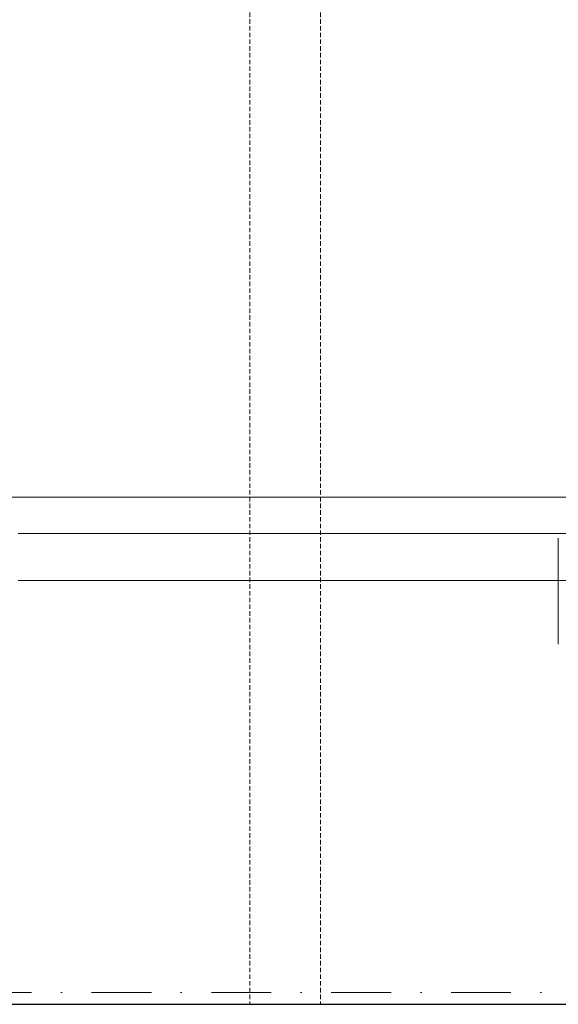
# Model space of a CAD drawing. Header units: millimetres. Extents: x -1893473 to 1546619, y -568027 to 942944.
# Tile 143 of 256: x 162447 to 162676, y -464744 to -464326. Entities that reach past the tile are written whole.
import ezdxf
from ezdxf.enums import TextEntityAlignment as Align

# ---------------------------------------------------------------- set-up
doc = ezdxf.new("R2010")
doc.units = ezdxf.units.MM
doc.header["$LTSCALE"] = 0.2
doc.linetypes.add('DASHDOT', pattern=[25.4, 12.7, -6.35, 0, -6.35])
doc.linetypes.add('HIDDEN2', pattern=[4.7625, 3.175, -1.5875])
doc.layers.get('0').update_dxf_attribs({"lineweight": 0})
for name, color, linetype, lineweight in [('!! 0_ Istn-sciany', 7, 'Continuous', 30), ('!! 0_Opis_pom', 9, 'Continuous', 13), ('!! 0_Osie', 1, 'DASHDOT', 13), ('!! 1_OPIS POM NOWE', 140, 'Continuous', 5), ('!! 2 ZABUDOWA GK-MDF', 54, 'Continuous', 13), ('P-Opis nadproża', 150, 'Continuous', 9), ('P-Osie', 1, 'DASHDOT', 18)]:
    doc.layers.add(name, color=color, linetype=linetype, lineweight=lineweight)
doc.layers.add('!! 2_WYBURZENIA DO REMONTU', color=7, linetype='Continuous', lineweight=0, true_color=0x4d4d4d, plot=False)
doc.layers.add('!!_@ wypos sanit nd', color=7, linetype='Continuous', lineweight=0, plot=False)
doc.layers.add('Powierzchnia', color=140, linetype='Continuous', lineweight=5, plot=False)
doc.styles.add('ARIAL', font='tahoma.ttf')

# ---------------------------------------------------------------- blocks, each defined once
blk = doc.blocks.new('A$Cff2eaf8b')
blk.add_lwpolyline([(0.20099, -0.02671), (0.20099, -0.0717)])
blk = doc.blocks.new('BLOK OSI')
at = {"layer": 'P-Osie'}
blk.add_lwpolyline([(48639.258, -194702.088), (55442.285, -194702.088)], dxfattribs=at)
blk = doc.blocks.new('A$C2EB40A8D')
at = {"layer": '!! 0_ Istn-sciany'}
blk.add_lwpolyline([(-2781.12989, 29657.51397), (-221.12989, 29657.51397)], dxfattribs=at)
at = {"layer": '!! 2 ZABUDOWA GK-MDF'}
for points in [[(-1221.12989, 29857.51397), (-221.12989, 29857.51397)], [(-1221.12989, 29837.51397), (-221.12989, 29837.51397)]]:
    blk.add_lwpolyline(points, dxfattribs=at)
at = {"layer": '!! 2_WYBURZENIA DO REMONTU', "linetype": 'HIDDEN2', "ltscale": 3}
for points in [[(-1122.79656, 30987.51397), (-1122.79656, 29657.51397)], [(-1092.79656, 30987.51397), (-1092.79656, 29657.51397)]]:
    blk.add_lwpolyline(points, dxfattribs=at)
at = {"layer": 'Powierzchnia'}
blk.add_lwpolyline([(-2241.12989, 32552.91225), (-2241.12989, 29872.91225), (-221.12989, 29872.91225), (-221.12989, 31032.91225), (38.87011, 31032.91225), (38.87011, 32342.91225), (-171.12989, 32342.91225), (-171.12989, 32552.91225)], close=True, dxfattribs=at)
at = {"layer": '!! 0_Osie', "xscale": 10, "yscale": 10, "zscale": 10}
blk.add_blockref('BLOK OSI', (-516748.24414, 1976683.397), dxfattribs=at)
at = {"layer": '!!_@ wypos sanit nd', "xscale": 1000, "yscale": 1000, "zscale": 1000, "rotation": 180}
blk.add_blockref('A$Cff2eaf8b', (-790.76808, 29783.81847), dxfattribs=at)
at = {"layer": '!! 0_Opis_pom', "ltscale": 0.7, "style": 'ARIAL'}
for tag, p in [('B1,21', (-891.77727, 31796.97458)), ('A1,16', (-13651.31084, 31587.95236)), ('B1,19', (-5798.61305, 31587.22944)), ('B1/17', (-9701.43347, 31565.05244)), ('1,23', (10805.41388, 31565.05244)), ('1,22', (4526.58954, 31507.65132)), ('A1,1', (-16866.13618, 31459.3792)), ('B1,18', (-7791.62894, 31330.08444)), ('B1,20', (-2961.4347, 31167.05787)), ('A1,6', (-19287.17717, 30923.71998)), ('B1,1', (14135.63445, 30913.92963)), ('B1,3', (17346.74696, 30023.81022)), ('B1,4', (29817.71501, 29157.67457)), ('A1,5', (-23454.5385, 28820.77901)), ('A1,2', (-17502.57721, 28602.57524)), ('B1,2D', (2616.16402, 28559.52261)), ('A1,15', (-13651.31084, 28261.46046)), ('B1,4', (29883.58177, 28158.35876)), ('B1,2B', (18801.54781, 27650.12382)), ('B1,2A', (13086.7373, 27376.04393)), ('A1,3', (-16846.27912, 25980.40356)), ('B1,8', (9089.53994, 25356.27639)), ('B1,6', (31915.87888, 23754.79829)), ('A1,4', (-24010.17576, 23559.17399)), ('B1,14', (-11621.32288, 23261.44183)), ('B1,13', (-3080.55208, 22924.09997)), ('B1,5', (29245.49088, 22896.69268)), ('B1,10', (3982.60923, 22874.21277)), ('B1,9', (5634.43488, 22623.92098)), ('B1,2C', (13327.26639, 22378.5328)), ('B1,7', (16398.41175, 22348.28836)), ('B1,11', (5553.20442, 20939.83877)), ('B1,12', (3693.27174, 20628.72148)), ('C1,3', (5969.08376, 16336.01084)), ('C1,2', (11955.93711, 11671.55655)), ('C1,1', (15659.17205, 11415.94196)), ('C1,4', (5140.00888, 9205.5831)), ('C1,5', (5680.4486, 6154.54995)), ('C1,10', (16327.05085, 6080.66085)), ('C1,9', (16526.57171, 3173.45283)), ('C1,6', (6367.37903, 2771.84181)), ('D0,18', (-1981.87701, -110.73158)), ('D0,7', (-13531.42299, -1159.67649)), ('C1,7', (7275.77161, -1303.00991)), ('D0,17', (2064.87671, -1345.69113)), ('D0,3', (-9324.21674, -1442.63631)), ('D0,6', (-17529.61851, -1957.37463)), ('D0,10', (-21369.4432, -2140.60378)), ('D,09', (-12990.08379, -2746.32902)), ('D0,2', (-5516.19514, -3101.87722)), ('D0,16', (2266.73061, -3284.15369)), ('D0,8', (-14357.79539, -3567.69719)), ('D0,5', (-10461.54478, -3629.26575)), ('D0,4', (-8396.53404, -4353.7937)), ('D0,15', (1974.41895, -5205.84774)), ('D0,1', (-5633.49598, -5662.48534)), ('D0,11', (-23334.09291, -6045.78706)), ('D0,12', (-22436.85763, -9302.9678)), ('D0,13', (-22436.85763, -11581.16526)), ('D0,14', (-13645.94445, -11884.57769))]:
    blk.add_attdef(tag, text='', height=119.68, dxfattribs=at).set_placement(p, align=Align.MIDDLE_CENTER)
at = {"layer": '!! 1_OPIS POM NOWE', "style": 'ARIAL'}
for tag, p in [('C1.7A', (7769.3756, 685.765)), ('C1.7C', (7655.80151, -2045.04756)), ('C1.8B', (10935.93068, -2107.41983)), ('C1.8A', (13897.39715, -2120.69016)), ('C1.7B', (8274.43201, -3270.18959)), ('E1.2', (16701.02923, -5331.07351)), ('E1.5E', (21974.23379, -5463.99012)), ('E1.5D', (24989.27391, -5785.36474)), ('E1.1', (8357.81567, -5851.01076)), ('E1.5C', (25222.53959, -6394.64172)), ('E1.5B', (27694.70831, -7009.86571)), ('E1.6', (5279.46063, -8141.28746)), ('E1.5A', (25547.9555, -8495.18994)), ('E1.5G', (23977.19473, -9792.46695)), ('E1.5F', (22414.7084, -9822.66389)), ('E1,4', (13935.69867, -10458.20073)), ('E1.5L', (28030.8296, -11267.7725)), ('E1.3', (5639.18862, -11994.01941)), ('E1.5H', (23988.49716, -12231.38049)), ('E1.5K', (27714.73934, -12977.98364)), ('E1.5I', (22290.68736, -13989.9049)), ('E1.5J', (27095.71534, -16088.17469))]:
    blk.add_attdef(tag, text='', height=119.68, dxfattribs=at).set_placement(p, align=Align.MIDDLE_CENTER)

msp = doc.modelspace()

# ---------------------------------------------------------------- block references
at = {"layer": 'P-Opis nadproża', "color": 4}
msp.add_blockref('A$C2EB40A8D', (163667.94092, -494401.63474), dxfattribs=at)

doc.saveas('drawing.dxf')
